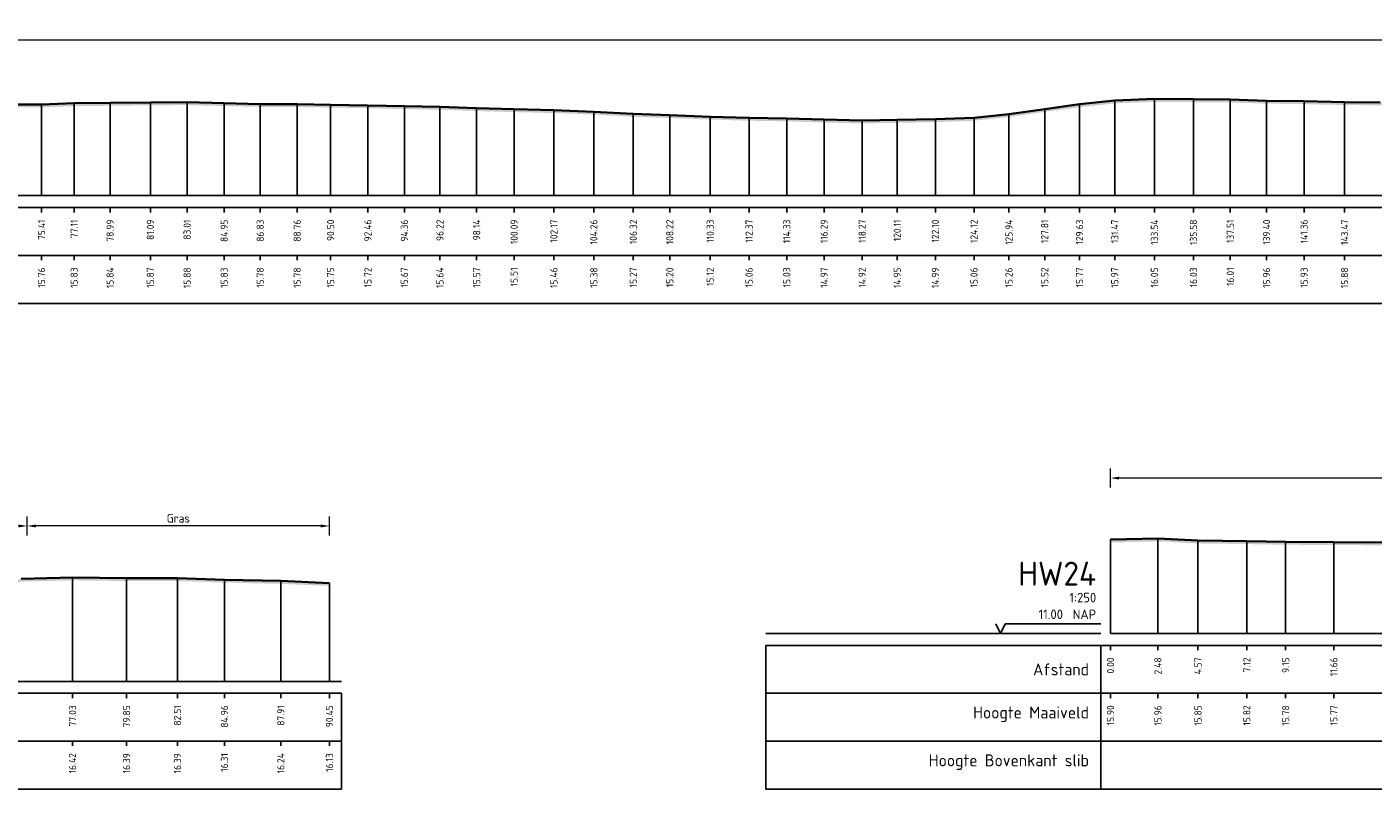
# Model space of a CAD drawing. Header units: metres. Extents: x 197882 to 206172, y 361908 to 364395.
# Tile 10 of 41: x 205859 to 205929, y 363771 to 363811. Entities that reach past the tile are written whole.
import ezdxf
from ezdxf.enums import TextEntityAlignment as Align

# ---------------------------------------------------------------- set-up
doc = ezdxf.new("R2010")
doc.units = ezdxf.units.M
doc.header["$PDMODE"] = 35
doc.header["$PDSIZE"] = 0.075
for name, color, linetype, lineweight in [('X-ME-AL-PROFIEL_HUIDIG MAAIVELD-GD', 252, 'Continuous', 0), ('X-XX-AL-DETAIL1-M', 7, 'Continuous', 18), ('X-XX-AL-DWARSPROFIEL_PROFIELLIJN MAAIVELD-GD', 8, 'Continuous', 35)]:
    doc.layers.add(name, color=color, linetype=linetype, lineweight=lineweight)
doc.layers.add('X-ME-AL-PROFIELRASTER-S', color=7, linetype='Continuous')
doc.styles.add('NLCS-ISO-ANNOTATIEF-T18', font='NLCS-ISO.ttf', dxfattribs={"height": 1.8})
doc.styles.add('NLCS-ISO-ANNOTATIVE-T18', font='NLCS-ISO.ttf', dxfattribs={"height": 1.8})
doc.dimstyles.new('NLCS-ANNOTATIEF-T18-PIJL_L2_H0', dxfattribs={"dimtxt": 2.5, "dimasz": 1.8, "dimexe": 2, "dimexo": 2, "dimgap": 0.7, "dimtad": 1, "dimzin": 0, "dimdsep": 46, "dimtxsty": 'NLCS-ISO-ANNOTATIEF-T18', "dimcen": 0, "dimdle": 2, "dimclrd": 256, "dimclre": 256, "dimclrt": 10, "dimaunit": 2, "dimadec": 0, "dimazin": 0, "dimtfac": 1, "dimtdec": 3, "dimtofl": 0, "dimtmove": 0, "dimatfit": 3, "dimfxl": 2, "dimfxlon": 1, "dimtfillclr": 256, "dimtolj": 1, "dimtzin": 0, "dimlwd": -1, "dimlwe": -1, "dimarcsym": 0})

# ---------------------------------------------------------------- blocks, each defined once
blk = doc.blocks.new('SAL-PROFIELRASTER_BALK_EIND1-D')
at = {"color": 0, "linetype": 'ByBlock', "lineweight": -2}
blk.add_line((1, -12.5), (1, -2.5), dxfattribs=at)
at = {"color": 0, "linetype": 'ByBlock', "lineweight": -2, "flags": 128}
for points in [[(0, 0), (1, 0)], [(0, -2.5), (1, -2.5)], [(0, -12.5), (1, -12.5)]]:
    blk.add_lwpolyline(points, dxfattribs=at)
blk = doc.blocks.new('SAL-PROFIELRASTER_BALK_EIND2-D')
at = {"color": 0, "linetype": 'ByBlock', "lineweight": -2}
for p, q in [((1, -2.5), (1, -12.5)), ((1, -12.5), (0, -12.5))]:
    blk.add_line(p, q, dxfattribs=at)
blk = doc.blocks.new('SAL-PROFIELRASTER_BALK_DATA-D')
at = {"color": 0, "linetype": 'ByBlock', "lineweight": -2}
blk.add_lwpolyline([(0, -3.5), (0, -2.5)], dxfattribs=at)
at = {"color": 0, "linetype": 'ByBlock', "lineweight": -2, "style": 'NLCS-ISO-ANNOTATIVE-T18'}
blk.add_attdef('GETAL', text='', height=1.5, rotation=90, dxfattribs=at).set_placement((0.75, -5), align=Align.RIGHT)
blk = doc.blocks.new('SAL-PROFIELRASTER_AANHAAL-D')
at = {"color": 9, "linetype": 'ByBlock', "lineweight": -2, "flags": 128}
blk.add_lwpolyline([(0, 1), (0, 0)], dxfattribs=at)
blk = doc.blocks.new('SAL-PROFIELRASTER-D')
at = {"color": 0, "linetype": 'ByBlock', "lineweight": -2, "flags": 128}
for points in [[(-2, 0), (-72, 0)], [(-24, 2), (-23, 0), (-22, 2), (-2, 2)], [(-72, -12.5), (-72, -2.5)], [(0, -2.5), (-72, -2.5)], [(-2, -12.5), (-2, -2.5)], [(0, -12.5), (-72, -12.5)]]:
    blk.add_lwpolyline(points, dxfattribs=at)
at = {"color": 0, "linetype": 'ByBlock', "lineweight": -2, "style": 'NLCS-ISO-ANNOTATIVE-T18'}
blk.add_text('NAP', height=2, dxfattribs=at).set_placement((-3, 3), align=Align.RIGHT)
blk.add_text('Afstand', height=2.5, dxfattribs=at).set_placement((-4.5, -7.5), align=Align.MIDDLE_RIGHT)
for tag, height, p in [('PROFIELNR', 5, (-3, 10)), ('SCHAAL', 2, (-3, 6.5)), ('NAP', 2, (-9.94, 3))]:
    blk.add_attdef(tag, text='', height=height, dxfattribs=at).set_placement(p, align=Align.RIGHT)
blk = doc.blocks.new('SAL-PROFIELRASTER_BALK-D')
at = {"color": 0, "linetype": 'ByBlock', "lineweight": -2}
for p, q in [((-72, -12.5), (-72, -2.5)), ((-2, -2.5), (-2, -12.5)), ((0, -12.5), (-72, -12.5))]:
    blk.add_line(p, q, dxfattribs=at)
at = {"color": 0, "linetype": 'ByBlock', "lineweight": -2, "style": 'NLCS-ISO-ANNOTATIVE-T18'}
for tag, height, p in [('TITEL1', 2.5, (-4.5, -6.5)), ('TITEL2', 1.5, (-4.5, -9.5))]:
    blk.add_attdef(tag, text='', height=height, dxfattribs=at).set_placement(p, align=Align.MIDDLE_RIGHT)
blk = doc.blocks.new('*D36')
at = {"layer": 'Defpoints', "color": 0, "transparency": 16777216}
for p in [(205835.099, 363810.112), (205835.099, 363801.997), (206040.29, 363801.997)]:
    blk.add_point(p, dxfattribs=at)
at = {"layer": 'X-XX-AL-DETAIL1-M', "transparency": 16777216}
for p, q in [((205835.099, 363809.612), (205835.099, 363810.612)), ((206040.29, 363809.612), (206040.29, 363810.612)), ((206039.84, 363810.112), (205835.549, 363810.112))]:
    blk.add_line(p, q, dxfattribs=at)
for points in [[(205835.549, 363810.187), (205835.549, 363810.037), (205835.099, 363810.112)], [(206039.84, 363810.187), (206039.84, 363810.037), (206040.29, 363810.112)]]:
    blk.add_solid(points, dxfattribs=at)
at = {"layer": 'X-XX-AL-DETAIL1-M', "color": 10, "transparency": 16777216, "insert": (205937.694, 363810.512), "char_height": 0.45, "attachment_point": 5, "style": 'NLCS-ISO-ANNOTATIEF-T18'}
blk.add_mtext('\\A1;Gras', dxfattribs=at)
blk = doc.blocks.new('*D40')
at = {"layer": 'Defpoints', "color": 0, "transparency": 16777216}
for p in [(205858.519, 363784.747), (205858.519, 363776.632), (205874.304, 363776.632)]:
    blk.add_point(p, dxfattribs=at)
at = {"layer": 'X-XX-AL-DETAIL1-M', "transparency": 16777216}
for p, q in [((205858.519, 363784.247), (205858.519, 363785.247)), ((205874.304, 363784.247), (205874.304, 363785.247)), ((205873.854, 363784.747), (205858.969, 363784.747))]:
    blk.add_line(p, q, dxfattribs=at)
for points in [[(205858.969, 363784.822), (205858.969, 363784.672), (205858.519, 363784.747)], [(205873.854, 363784.822), (205873.854, 363784.672), (205874.304, 363784.747)]]:
    blk.add_solid(points, dxfattribs=at)
at = {"layer": 'X-XX-AL-DETAIL1-M', "color": 10, "transparency": 16777216, "insert": (205866.412, 363785.147), "char_height": 0.45, "attachment_point": 5, "style": 'NLCS-ISO-ANNOTATIEF-T18'}
blk.add_mtext('\\A1;Gras', dxfattribs=at)
blk = doc.blocks.new('*D52')
at = {"layer": 'Defpoints', "color": 0, "transparency": 16777216}
for p in [(205851.448, 363784.747), (205851.448, 363779.975), (205858.519, 363776.632)]:
    blk.add_point(p, dxfattribs=at)
at = {"layer": 'X-XX-AL-DETAIL1-M', "transparency": 16777216}
for p, q in [((205851.448, 363784.247), (205851.448, 363785.247)), ((205858.519, 363784.247), (205858.519, 363785.247)), ((205858.069, 363784.747), (205851.898, 363784.747))]:
    blk.add_line(p, q, dxfattribs=at)
for points in [[(205851.898, 363784.822), (205851.898, 363784.672), (205851.448, 363784.747)], [(205858.069, 363784.822), (205858.069, 363784.672), (205858.519, 363784.747)]]:
    blk.add_solid(points, dxfattribs=at)
at = {"layer": 'X-XX-AL-DETAIL1-M', "color": 10, "transparency": 16777216, "insert": (205854.983, 363785.215), "char_height": 0.45, "attachment_point": 5, "style": 'NLCS-ISO-ANNOTATIEF-T18'}
blk.add_mtext('\\A1;Ruigte', dxfattribs=at)
blk = doc.blocks.new('*D63')
at = {"layer": 'Defpoints', "color": 0, "transparency": 16777216}
for p in [(205915.108, 363787.247), (205915.108, 363779.132), (205964.858, 363779.132)]:
    blk.add_point(p, dxfattribs=at)
at = {"layer": 'X-XX-AL-DETAIL1-M', "transparency": 16777216}
for p, q in [((205915.108, 363786.747), (205915.108, 363787.747)), ((205964.858, 363786.747), (205964.858, 363787.747)), ((205964.408, 363787.247), (205915.558, 363787.247))]:
    blk.add_line(p, q, dxfattribs=at)
for points in [[(205915.558, 363787.322), (205915.558, 363787.172), (205915.108, 363787.247)], [(205964.408, 363787.322), (205964.408, 363787.172), (205964.858, 363787.247)]]:
    blk.add_solid(points, dxfattribs=at)
at = {"layer": 'X-XX-AL-DETAIL1-M', "color": 10, "transparency": 16777216, "insert": (205939.983, 363787.647), "char_height": 0.45, "attachment_point": 5, "style": 'NLCS-ISO-ANNOTATIEF-T18'}
blk.add_mtext('\\A1;Gras', dxfattribs=at)

msp = doc.modelspace()

# ---------------------------------------------------------------- hatches: boundary and pattern name
at = {"layer": 'X-ME-AL-PROFIEL_HUIDIG MAAIVELD-GD'}
h = msp.add_hatch(dxfattribs=at)
h.set_pattern_fill('AGR-MAAIVELD', color=256, scale=0.05, pattern_type=2)
h.set_pattern_definition([(45, (-18.044, 300.36698), (-0.25000007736, 0.25000007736), []), (45, (-18.0797, 300.4027), (0, 0.50000015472), [0.3535535, -0.3535535]), (45, (-18.11543, 300.4384), (0, 0.50000015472), [0.3535535, -0.3535535]), (45, (-18.15164, 300.47462), (0, 0.50000015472), [0.3535535, -0.3535535]), (45, (-18.18686, 300.50984), (0, 0.50000015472), [0.3535535, -0.3535535]), (45, (-18.22257, 300.54555), (0, 0.50000015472), [0.3535535, -0.3535535]), (45, (-18.2583, 300.58127), (0, 0.50000015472), [0.3535535, -0.3535535]), (315, (-18.044, 300.36698), (0.25000007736, 0.25000007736), []), (315, (-18.0083, 300.4027), (0.50000015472, -1e-16), [0.3535535, -0.3535535]), (315, (-17.97257, 300.4384), (0.50000015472, -1e-16), [0.3535535, -0.3535535]), (315, (-17.93636, 300.47462), (0.50000015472, -1e-16), [0.3535535, -0.3535535]), (315, (-17.90114, 300.50984), (0.50000015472, -1e-16), [0.3535535, -0.3535535]), (315, (-17.86543, 300.54555), (0.50000015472, -1e-16), [0.3535535, -0.3535535]), (315, (-17.8297, 300.58127), (0.50000015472, -1e-16), [0.3535535, -0.3535535])])
h.paths.add_polyline_path([(206040.922, 363806.91), (206040.922, 363806.76), (206040.29, 363806.78), (206039.434, 363806.717), (206036.984, 363806.652), (206034.483, 363806.694), (206031.974, 363806.701), (206029.75, 363806.714), (206027.797, 363806.702), (206025.385, 363806.717), (206022.882, 363806.696), (206020.63, 363806.695), (206018.4, 363806.628), (206016.144, 363806.556), (206013.871, 363806.421), (206011.878, 363806.337), (206009.697, 363806.305), (206007.742, 363806.325), (206005.542, 363806.366), (206003.474, 363806.303), (206001.389, 363806.247), (205999.113, 363806.145), (205996.659, 363806.074), (205994.307, 363805.951), (205992.266, 363805.915), (205990.176, 363805.887), (205987.939, 363805.87), (205985.877, 363805.9), (205983.763, 363805.839), (205981.763, 363805.866), (205979.701, 363805.781), (205977.448, 363805.801), (205975.444, 363805.809), (205973.472, 363805.79), (205971.544, 363805.803), (205969.716, 363805.83), (205967.667, 363805.929), (205965.623, 363805.995), (205963.521, 363805.994), (205961.651, 363805.976), (205959.553, 363805.945), (205957.82, 363805.947), (205955.567, 363805.956), (205953.473, 363806.06), (205951.484, 363806.183), (205949.464, 363806.309), (205947.487, 363806.423), (205945.407, 363806.553), (205943.244, 363806.616), (205941.407, 363806.657), (205939.416, 363806.637), (205937.238, 363806.66), (205935.246, 363806.636), (205933.269, 363806.651), (205931.183, 363806.665), (205929.19, 363806.711), (205927.334, 363806.73), (205925.221, 363806.772), (205923.26, 363806.802), (205921.366, 363806.86), (205919.439, 363806.879), (205917.4, 363806.894), (205915.328, 363806.815), (205913.49, 363806.617), (205911.67, 363806.37), (205909.802, 363806.104), (205907.976, 363805.91), (205905.957, 363805.833), (205903.966, 363805.799), (205902.133, 363805.769), (205900.146, 363805.817), (205898.192, 363805.877), (205896.225, 363805.909), (205894.194, 363805.969), (205892.083, 363806.051), (205890.178, 363806.116), (205888.118, 363806.231), (205886.031, 363806.309), (205883.951, 363806.361), (205881.995, 363806.417), (205880.078, 363806.485), (205878.219, 363806.517), (205876.314, 363806.562), (205874.364, 363806.595), (205872.62, 363806.624), (205870.69, 363806.631), (205868.807, 363806.675), (205866.868, 363806.725), (205864.949, 363806.716), (205862.846, 363806.69), (205860.967, 363806.672), (205859.266, 363806.608), (205857.656, 363806.611), (205855.75, 363806.597), (205853.59, 363806.627), (205851.501, 363806.676), (205849.476, 363806.751), (205847.51, 363806.833), (205845.796, 363806.892), (205843.989, 363806.93), (205842.011, 363806.96), (205839.936, 363807.059), (205838.093, 363807.153), (205836.25, 363807.214), (205834.544, 363807.223), (205833.554, 363807.098), (205832.055, 363806.687), (205830.961, 363806.301), (205829.954, 363805.777), (205829.04, 363805.371), (205827.353, 363805.262), (205825.489, 363805.124), (205824.557, 363804.9), (205822.769, 363804.581), (205821.6, 363804.681), (205820.075, 363804.612), (205818.656, 363804.579), (205817.321, 363804.574), (205816.051, 363805.057), (205814.377, 363805.211), (205812.952, 363805.239), (205811.783, 363805.269), (205810.347, 363805.64), (205809.236, 363806.141), (205808.261, 363806.71), (205806.796, 363807.094), (205804.768, 363807.093), (205802.865, 363807.064), (205800.317, 363807.042), (205797.51, 363807.033), (205794.666, 363807.026), (205791.843, 363807.038), (205789.176, 363807.055), (205786.385, 363807.023), (205783.859, 363807.033), (205783.859, 363807.183), (205786.385, 363807.173), (205789.176, 363807.205), (205791.843, 363807.188), (205794.666, 363807.176), (205797.51, 363807.183), (205800.317, 363807.192), (205802.865, 363807.214), (205804.768, 363807.243), (205806.796, 363807.244), (205808.261, 363806.86), (205809.236, 363806.291), (205810.347, 363805.79), (205811.783, 363805.419), (205812.952, 363805.389), (205814.377, 363805.361), (205816.051, 363805.207), (205817.321, 363804.724), (205818.656, 363804.729), (205820.075, 363804.762), (205821.6, 363804.831), (205822.769, 363804.731), (205824.557, 363805.05), (205825.489, 363805.274), (205827.353, 363805.412), (205829.04, 363805.521), (205829.954, 363805.927), (205830.961, 363806.451), (205832.055, 363806.837), (205833.554, 363807.248), (205834.544, 363807.373), (205836.25, 363807.364), (205838.093, 363807.303), (205839.936, 363807.209), (205842.011, 363807.11), (205843.989, 363807.08), (205845.796, 363807.042), (205847.51, 363806.983), (205849.476, 363806.901), (205851.501, 363806.826), (205853.59, 363806.777), (205855.75, 363806.747), (205857.656, 363806.761), (205859.266, 363806.758), (205860.967, 363806.822), (205862.846, 363806.84), (205864.949, 363806.866), (205866.868, 363806.875), (205868.807, 363806.825), (205870.69, 363806.781), (205872.62, 363806.774), (205874.364, 363806.745), (205876.314, 363806.712), (205878.219, 363806.667), (205880.078, 363806.635), (205881.995, 363806.567), (205883.951, 363806.511), (205886.031, 363806.459), (205888.118, 363806.381), (205890.178, 363806.266), (205892.083, 363806.201), (205894.194, 363806.119), (205896.225, 363806.059), (205898.192, 363806.027), (205900.146, 363805.967), (205902.133, 363805.919), (205903.966, 363805.949), (205905.957, 363805.983), (205907.976, 363806.06), (205909.802, 363806.254), (205911.67, 363806.52), (205913.49, 363806.767), (205915.328, 363806.965), (205917.4, 363807.044), (205919.439, 363807.029), (205921.366, 363807.01), (205923.26, 363806.952), (205925.221, 363806.922), (205927.334, 363806.88), (205929.19, 363806.861), (205931.183, 363806.815), (205933.269, 363806.801), (205935.246, 363806.786), (205937.238, 363806.81), (205939.416, 363806.787), (205941.407, 363806.807), (205943.244, 363806.766), (205945.407, 363806.703), (205947.487, 363806.573), (205949.464, 363806.459), (205951.484, 363806.333), (205953.473, 363806.21), (205955.567, 363806.106), (205957.82, 363806.097), (205959.553, 363806.095), (205961.651, 363806.126), (205963.521, 363806.144), (205965.623, 363806.145), (205967.667, 363806.079), (205969.716, 363805.98), (205971.544, 363805.953), (205973.472, 363805.94), (205975.444, 363805.959), (205977.448, 363805.951), (205979.701, 363805.931), (205981.763, 363806.016), (205983.763, 363805.989), (205985.877, 363806.05), (205987.939, 363806.02), (205990.176, 363806.037), (205992.266, 363806.065), (205994.307, 363806.101), (205996.659, 363806.224), (205999.113, 363806.295), (206001.389, 363806.397), (206003.474, 363806.453), (206005.542, 363806.516), (206007.742, 363806.475), (206009.697, 363806.455), (206011.878, 363806.487), (206013.871, 363806.571), (206016.144, 363806.706), (206018.4, 363806.778), (206020.63, 363806.845), (206022.882, 363806.846), (206025.385, 363806.867), (206027.797, 363806.852), (206029.75, 363806.864), (206031.974, 363806.851), (206034.483, 363806.844), (206036.984, 363806.802), (206039.434, 363806.867), (206040.29, 363806.93)])
h = msp.add_hatch(dxfattribs=at)
h.set_pattern_fill('AGR-MAAIVELD', color=256, scale=0.05, pattern_type=2)
h.set_pattern_definition([(45, (109.24968, 360.8328), (-0.25000007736, 0.25000007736), []), (45, (109.21396, 360.86853), (0, 0.50000015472), [0.3535535, -0.3535535]), (45, (109.17825, 360.90424), (0, 0.50000015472), [0.3535535, -0.3535535]), (45, (109.14203, 360.94046), (0, 0.50000015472), [0.3535535, -0.3535535]), (45, (109.10682, 360.97567), (0, 0.50000015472), [0.3535535, -0.3535535]), (45, (109.0711, 361.0114), (0, 0.50000015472), [0.3535535, -0.3535535]), (45, (109.0354, 361.0471), (0, 0.50000015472), [0.3535535, -0.3535535]), (315, (109.24968, 360.8328), (0.25000007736, 0.25000007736), []), (315, (109.2854, 360.86853), (0.50000015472, -1e-16), [0.3535535, -0.3535535]), (315, (109.3211, 360.90424), (0.50000015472, -1e-16), [0.3535535, -0.3535535]), (315, (109.35732, 360.94046), (0.50000015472, -1e-16), [0.3535535, -0.3535535]), (315, (109.39253, 360.97567), (0.50000015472, -1e-16), [0.3535535, -0.3535535]), (315, (109.42825, 361.0114), (0.50000015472, -1e-16), [0.3535535, -0.3535535]), (315, (109.46396, 361.0471), (0.50000015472, -1e-16), [0.3535535, -0.3535535])])
h.paths.add_polyline_path([(205987.572, 363782.092), (205987.572, 363781.942), (205985.622, 363781.949), (205983.709, 363781.936), (205981.262, 363781.999), (205978.647, 363781.976), (205976.636, 363782.022), (205973.942, 363782.007), (205973.578, 363781.911), (205972.655, 363781.836), (205971.601, 363781.808), (205970.68, 363781.799), (205969.525, 363781.874), (205968.747, 363781.944), (205967.845, 363782.38), (205967.359, 363782.707), (205966.163, 363783.202), (205964.791, 363783.729), (205963.014, 363783.911), (205960.534, 363783.715), (205957.94, 363783.71), (205955.693, 363783.717), (205952.723, 363783.741), (205949.945, 363783.771), (205947.313, 363783.793), (205944.612, 363783.795), (205941.81, 363783.812), (205939.529, 363783.785), (205936.789, 363783.791), (205934.037, 363783.734), (205930.275, 363783.732), (205926.773, 363783.753), (205924.256, 363783.765), (205922.226, 363783.802), (205919.677, 363783.833), (205917.584, 363783.941), (205915.108, 363783.884), (205915.108, 363784.034), (205917.584, 363784.091), (205919.677, 363783.983), (205922.226, 363783.952), (205924.256, 363783.915), (205926.773, 363783.903), (205930.275, 363783.882), (205934.037, 363783.884), (205936.789, 363783.941), (205939.529, 363783.935), (205941.81, 363783.962), (205944.612, 363783.945), (205947.313, 363783.943), (205949.945, 363783.921), (205952.723, 363783.891), (205955.693, 363783.867), (205957.94, 363783.86), (205960.534, 363783.865), (205963.014, 363784.061), (205964.791, 363783.879), (205966.163, 363783.352), (205967.359, 363782.857), (205967.845, 363782.53), (205968.747, 363782.094), (205969.525, 363782.024), (205970.68, 363781.949), (205971.601, 363781.958), (205972.655, 363781.986), (205973.578, 363782.061), (205973.942, 363782.157), (205976.636, 363782.172), (205978.647, 363782.126), (205981.262, 363782.149), (205983.709, 363782.086), (205985.622, 363782.099)])
h = msp.add_hatch(dxfattribs=at)
h.set_pattern_fill('AGR-MAAIVELD', color=256, scale=0.05, pattern_type=2)
h.set_pattern_definition([(45, (-18.044, 312.50274), (-0.25000007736, 0.25000007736), []), (45, (-18.0797, 312.53845), (0, 0.50000015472), [0.3535535, -0.3535535]), (45, (-18.11543, 312.57417), (0, 0.50000015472), [0.3535535, -0.3535535]), (45, (-18.15164, 312.6104), (0, 0.50000015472), [0.3535535, -0.3535535]), (45, (-18.18686, 312.6456), (0, 0.50000015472), [0.3535535, -0.3535535]), (45, (-18.22257, 312.6813), (0, 0.50000015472), [0.3535535, -0.3535535]), (45, (-18.2583, 312.71703), (0, 0.50000015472), [0.3535535, -0.3535535]), (315, (-18.044, 312.50274), (0.25000007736, 0.25000007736), []), (315, (-18.0083, 312.53845), (0.50000015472, -1e-16), [0.3535535, -0.3535535]), (315, (-17.97257, 312.57417), (0.50000015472, -1e-16), [0.3535535, -0.3535535]), (315, (-17.93636, 312.6104), (0.50000015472, -1e-16), [0.3535535, -0.3535535]), (315, (-17.90114, 312.6456), (0.50000015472, -1e-16), [0.3535535, -0.3535535]), (315, (-17.86543, 312.6813), (0.50000015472, -1e-16), [0.3535535, -0.3535535]), (315, (-17.8297, 312.71703), (0.50000015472, -1e-16), [0.3535535, -0.3535535])])
h.paths.add_polyline_path([(205874.304, 363781.765), (205871.765, 363781.873), (205868.818, 363781.941), (205866.364, 363782.022), (205863.706, 363782.022), (205860.884, 363782.053), (205858.194, 363781.991), (205856.952, 363781.6), (205855.979, 363781.189), (205854.628, 363780.7), (205853.14, 363780.273), (205851.448, 363779.975), (205850.961, 363779.78), (205850.391, 363779.534), (205849.525, 363779.589), (205848.887, 363779.79), (205848.759, 363779.822), (205847.738, 363779.886), (205846.284, 363779.918), (205844.84, 363779.975), (205842.989, 363779.883), (205841.205, 363779.854), (205839.684, 363779.843), (205839.211, 363779.685), (205838.979, 363779.586), (205838.165, 363779.575), (205837.829, 363779.698), (205837.162, 363780.017), (205835.255, 363780.179), (205833.585, 363780.249), (205831.989, 363780.604), (205830.678, 363780.901), (205829.437, 363781.585), (205827.889, 363782.035), (205825.681, 363782.104), (205823.831, 363782.002), (205820.876, 363781.935), (205817.705, 363781.955), (205814.849, 363781.961), (205811.933, 363781.957), (205809.152, 363781.976), (205806.219, 363781.934), (205803.409, 363781.913), (205800.743, 363781.915), (205798.038, 363781.911), (205795.282, 363781.887), (205792.545, 363781.921), (205789.409, 363781.91), (205786.426, 363781.941), (205783.859, 363781.942), (205783.859, 363781.792), (205786.426, 363781.791), (205789.409, 363781.76), (205792.545, 363781.771), (205795.282, 363781.737), (205798.038, 363781.761), (205800.743, 363781.765), (205803.409, 363781.763), (205806.219, 363781.784), (205809.152, 363781.826), (205811.933, 363781.807), (205814.849, 363781.811), (205817.705, 363781.805), (205820.876, 363781.785), (205823.831, 363781.852), (205825.681, 363781.954), (205827.889, 363781.885), (205829.437, 363781.435), (205830.678, 363780.751), (205831.989, 363780.454), (205833.585, 363780.099), (205835.255, 363780.029), (205837.162, 363779.867), (205837.829, 363779.548), (205838.165, 363779.425), (205838.979, 363779.436), (205839.211, 363779.535), (205839.684, 363779.693), (205841.205, 363779.704), (205842.989, 363779.733), (205844.84, 363779.825), (205846.284, 363779.768), (205847.738, 363779.736), (205848.759, 363779.672), (205848.887, 363779.64), (205849.525, 363779.439), (205850.391, 363779.384), (205850.961, 363779.63), (205851.448, 363779.825), (205853.14, 363780.123), (205854.628, 363780.55), (205855.979, 363781.039), (205856.952, 363781.45), (205858.194, 363781.841), (205860.884, 363781.903), (205863.706, 363781.872), (205866.364, 363781.872), (205868.818, 363781.791), (205871.765, 363781.723), (205874.304, 363781.615)])

# ---------------------------------------------------------------- linework, layer by layer
at = {"layer": 'X-XX-AL-DWARSPROFIEL_PROFIELLIJN MAAIVELD-GD'}
for points in [[(205857.656, 363806.761), (205859.266, 363806.758), (205860.967, 363806.822), (205862.846, 363806.84), (205864.949, 363806.866), (205866.868, 363806.875), (205868.807, 363806.825), (205870.69, 363806.781), (205872.62, 363806.774), (205874.364, 363806.745), (205876.314, 363806.712), (205878.219, 363806.667), (205880.078, 363806.635), (205881.995, 363806.567), (205883.951, 363806.511), (205886.031, 363806.459), (205888.118, 363806.381), (205890.178, 363806.266), (205892.083, 363806.201), (205894.194, 363806.119), (205896.225, 363806.059), (205898.192, 363806.027), (205900.146, 363805.967), (205902.133, 363805.919), (205903.966, 363805.949), (205905.957, 363805.983), (205907.976, 363806.06), (205909.802, 363806.254), (205911.67, 363806.52), (205913.49, 363806.767), (205915.328, 363806.965), (205917.4, 363807.044), (205919.439, 363807.029), (205921.366, 363807.01), (205923.26, 363806.952), (205925.221, 363806.922), (205927.334, 363806.88), (205929.19, 363806.861)], [(205915.108, 363784.034), (205917.584, 363784.091), (205919.677, 363783.983), (205922.226, 363783.952), (205924.256, 363783.915), (205926.773, 363783.903), (205930.275, 363783.882)], [(205858.194, 363781.991), (205860.884, 363782.053), (205863.706, 363782.022), (205866.364, 363782.022), (205868.818, 363781.941), (205871.765, 363781.873), (205874.304, 363781.765)]]:
    msp.add_lwpolyline(points, dxfattribs=at)

# ---------------------------------------------------------------- block references
at = {"layer": 'X-ME-AL-PROFIELRASTER-S'}
for p, yscale in [((205859.266, 363801.997), 4.760999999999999), ((205860.967, 363801.997), 4.824999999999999), ((205862.846, 363801.997), 4.843), ((205864.949, 363801.997), 4.869), ((205866.868, 363801.997), 4.878), ((205868.807, 363801.997), 4.827999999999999), ((205870.69, 363801.997), 4.784000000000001), ((205872.62, 363801.997), 4.776999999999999), ((205874.364, 363801.997), 4.747999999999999), ((205876.314, 363801.997), 4.715), ((205878.219, 363801.997), 4.67), ((205880.078, 363801.997), 4.638), ((205913.49, 363801.997), 4.77), ((205915.328, 363801.997), 4.968), ((205917.4, 363801.997), 5.047000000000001), ((205919.439, 363801.997), 5.032), ((205921.366, 363801.997), 5.013000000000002), ((205923.26, 363801.997), 4.955), ((205925.221, 363801.997), 4.925000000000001), ((205927.334, 363801.997), 4.882999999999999), ((205881.995, 363801.997), 4.57), ((205883.951, 363801.997), 4.513999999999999), ((205886.031, 363801.997), 4.462), ((205888.118, 363801.997), 4.384), ((205890.178, 363801.997), 4.269), ((205892.083, 363801.997), 4.204000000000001), ((205894.194, 363801.997), 4.122), ((205896.225, 363801.997), 4.061999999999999), ((205898.192, 363801.997), 4.029999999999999), ((205900.146, 363801.997), 3.970000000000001), ((205902.133, 363801.997), 3.922000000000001), ((205903.966, 363801.997), 3.952), ((205905.957, 363801.997), 3.986000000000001), ((205907.976, 363801.997), 4.063000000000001), ((205909.802, 363801.997), 4.257), ((205911.67, 363801.997), 4.523), ((205915.108, 363779.132), 4.901999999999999), ((205917.584, 363779.132), 4.959), ((205919.677, 363779.132), 4.851000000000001), ((205922.226, 363779.132), 4.82), ((205924.256, 363779.132), 4.782999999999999), ((205926.773, 363779.132), 4.771000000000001), ((205860.884, 363776.632), 5.420999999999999), ((205863.706, 363776.632), 5.390000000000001), ((205866.364, 363776.632), 5.390000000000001), ((205868.818, 363776.632), 5.309000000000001), ((205871.765, 363776.632), 5.241), ((205874.304, 363776.632), 5.132999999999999)]:
    msp.add_blockref('SAL-PROFIELRASTER_AANHAAL-D', p, dxfattribs=dict(at, yscale=yscale))
at = {"layer": 'X-ME-AL-PROFIELRASTER-S', "yscale": 0.25}
for name, p, xscale, zscale in [('SAL-PROFIELRASTER_BALK_EIND1-D', (205783.859, 363801.997), 257.6883281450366, 257.6883281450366), ('SAL-PROFIELRASTER_BALK_EIND2-D', (205783.859, 363799.497), 257.6883281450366, 257.6883281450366), ('SAL-PROFIELRASTER_BALK_EIND1-D', (205915.108, 363779.132), 73.5, 73.08877930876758), ('SAL-PROFIELRASTER_BALK_EIND1-D', (205783.859, 363776.632), 91.07036610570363, 91.07036610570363), ('SAL-PROFIELRASTER_BALK_EIND2-D', (205915.108, 363776.632), 73.5, 73.08877930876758), ('SAL-PROFIELRASTER_BALK_EIND2-D', (205783.859, 363774.132), 91.07036610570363, 91.07036610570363), ('SAL-PROFIELRASTER_BALK_EIND2-D', (205915.108, 363774.132), 73.5, 73.08877930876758)]:
    msp.add_blockref(name, p, dxfattribs=dict(at, xscale=xscale, zscale=zscale))
at = {"layer": 'X-ME-AL-PROFIELRASTER-S', "xscale": 0.25, "yscale": 0.25, "zscale": 0.25}
for name, p, values in [('SAL-PROFIELRASTER_BALK_DATA-D', (205859.266, 363801.997), {'GETAL': '75.41'}), ('SAL-PROFIELRASTER_BALK_DATA-D', (205860.967, 363801.997), {'GETAL': '77.11'}), ('SAL-PROFIELRASTER_BALK_DATA-D', (205862.846, 363801.997), {'GETAL': '78.99'}), ('SAL-PROFIELRASTER_BALK_DATA-D', (205864.949, 363801.997), {'GETAL': '81.09'}), ('SAL-PROFIELRASTER_BALK_DATA-D', (205866.868, 363801.997), {'GETAL': '83.01'}), ('SAL-PROFIELRASTER_BALK_DATA-D', (205868.807, 363801.997), {'GETAL': '84.95'}), ('SAL-PROFIELRASTER_BALK_DATA-D', (205870.69, 363801.997), {'GETAL': '86.83'}), ('SAL-PROFIELRASTER_BALK_DATA-D', (205872.62, 363801.997), {'GETAL': '88.76'}), ('SAL-PROFIELRASTER_BALK_DATA-D', (205874.364, 363801.997), {'GETAL': '90.50'}), ('SAL-PROFIELRASTER_BALK_DATA-D', (205876.314, 363801.997), {'GETAL': '92.46'}), ('SAL-PROFIELRASTER_BALK_DATA-D', (205878.219, 363801.997), {'GETAL': '94.36'}), ('SAL-PROFIELRASTER_BALK_DATA-D', (205880.078, 363801.997), {'GETAL': '96.22'}), ('SAL-PROFIELRASTER_BALK_DATA-D', (205881.995, 363801.997), {'GETAL': '98.14'}), ('SAL-PROFIELRASTER_BALK_DATA-D', (205883.951, 363801.997), {'GETAL': '100.09'}), ('SAL-PROFIELRASTER_BALK_DATA-D', (205886.031, 363801.997), {'GETAL': '102.17'}), ('SAL-PROFIELRASTER_BALK_DATA-D', (205888.118, 363801.997), {'GETAL': '104.26'}), ('SAL-PROFIELRASTER_BALK_DATA-D', (205890.178, 363801.997), {'GETAL': '106.32'}), ('SAL-PROFIELRASTER_BALK_DATA-D', (205892.083, 363801.997), {'GETAL': '108.22'}), ('SAL-PROFIELRASTER_BALK_DATA-D', (205894.194, 363801.997), {'GETAL': '110.33'}), ('SAL-PROFIELRASTER_BALK_DATA-D', (205896.225, 363801.997), {'GETAL': '112.37'}), ('SAL-PROFIELRASTER_BALK_DATA-D', (205898.192, 363801.997), {'GETAL': '114.33'}), ('SAL-PROFIELRASTER_BALK_DATA-D', (205900.146, 363801.997), {'GETAL': '116.29'}), ('SAL-PROFIELRASTER_BALK_DATA-D', (205902.133, 363801.997), {'GETAL': '118.27'}), ('SAL-PROFIELRASTER_BALK_DATA-D', (205903.966, 363801.997), {'GETAL': '120.11'}), ('SAL-PROFIELRASTER_BALK_DATA-D', (205905.957, 363801.997), {'GETAL': '122.10'}), ('SAL-PROFIELRASTER_BALK_DATA-D', (205907.976, 363801.997), {'GETAL': '124.12'}), ('SAL-PROFIELRASTER_BALK_DATA-D', (205909.802, 363801.997), {'GETAL': '125.94'}), ('SAL-PROFIELRASTER_BALK_DATA-D', (205911.67, 363801.997), {'GETAL': '127.81'}), ('SAL-PROFIELRASTER_BALK_DATA-D', (205913.49, 363801.997), {'GETAL': '129.63'}), ('SAL-PROFIELRASTER_BALK_DATA-D', (205915.328, 363801.997), {'GETAL': '131.47'}), ('SAL-PROFIELRASTER_BALK_DATA-D', (205917.4, 363801.997), {'GETAL': '133.54'}), ('SAL-PROFIELRASTER_BALK_DATA-D', (205919.439, 363801.997), {'GETAL': '135.58'}), ('SAL-PROFIELRASTER_BALK_DATA-D', (205921.366, 363801.997), {'GETAL': '137.51'}), ('SAL-PROFIELRASTER_BALK_DATA-D', (205923.26, 363801.997), {'GETAL': '139.40'}), ('SAL-PROFIELRASTER_BALK_DATA-D', (205925.221, 363801.997), {'GETAL': '141.36'}), ('SAL-PROFIELRASTER_BALK_DATA-D', (205927.334, 363801.997), {'GETAL': '143.47'}), ('SAL-PROFIELRASTER_BALK_DATA-D', (205859.266, 363799.497), {'GETAL': '15.76'}), ('SAL-PROFIELRASTER_BALK_DATA-D', (205860.967, 363799.497), {'GETAL': '15.83'}), ('SAL-PROFIELRASTER_BALK_DATA-D', (205862.846, 363799.497), {'GETAL': '15.84'}), ('SAL-PROFIELRASTER_BALK_DATA-D', (205864.949, 363799.497), {'GETAL': '15.87'}), ('SAL-PROFIELRASTER_BALK_DATA-D', (205866.868, 363799.497), {'GETAL': '15.88'}), ('SAL-PROFIELRASTER_BALK_DATA-D', (205868.807, 363799.497), {'GETAL': '15.83'}), ('SAL-PROFIELRASTER_BALK_DATA-D', (205870.69, 363799.497), {'GETAL': '15.78'}), ('SAL-PROFIELRASTER_BALK_DATA-D', (205872.62, 363799.497), {'GETAL': '15.78'}), ('SAL-PROFIELRASTER_BALK_DATA-D', (205874.364, 363799.497), {'GETAL': '15.75'}), ('SAL-PROFIELRASTER_BALK_DATA-D', (205876.314, 363799.497), {'GETAL': '15.72'}), ('SAL-PROFIELRASTER_BALK_DATA-D', (205878.219, 363799.497), {'GETAL': '15.67'}), ('SAL-PROFIELRASTER_BALK_DATA-D', (205880.078, 363799.497), {'GETAL': '15.64'}), ('SAL-PROFIELRASTER_BALK_DATA-D', (205881.995, 363799.497), {'GETAL': '15.57'}), ('SAL-PROFIELRASTER_BALK_DATA-D', (205883.951, 363799.497), {'GETAL': '15.51'}), ('SAL-PROFIELRASTER_BALK_DATA-D', (205886.031, 363799.497), {'GETAL': '15.46'}), ('SAL-PROFIELRASTER_BALK_DATA-D', (205888.118, 363799.497), {'GETAL': '15.38'}), ('SAL-PROFIELRASTER_BALK_DATA-D', (205890.178, 363799.497), {'GETAL': '15.27'}), ('SAL-PROFIELRASTER_BALK_DATA-D', (205892.083, 363799.497), {'GETAL': '15.20'}), ('SAL-PROFIELRASTER_BALK_DATA-D', (205894.194, 363799.497), {'GETAL': '15.12'}), ('SAL-PROFIELRASTER_BALK_DATA-D', (205896.225, 363799.497), {'GETAL': '15.06'}), ('SAL-PROFIELRASTER_BALK_DATA-D', (205898.192, 363799.497), {'GETAL': '15.03'}), ('SAL-PROFIELRASTER_BALK_DATA-D', (205900.146, 363799.497), {'GETAL': '14.97'}), ('SAL-PROFIELRASTER_BALK_DATA-D', (205902.133, 363799.497), {'GETAL': '14.92'}), ('SAL-PROFIELRASTER_BALK_DATA-D', (205903.966, 363799.497), {'GETAL': '14.95'}), ('SAL-PROFIELRASTER_BALK_DATA-D', (205905.957, 363799.497), {'GETAL': '14.99'}), ('SAL-PROFIELRASTER_BALK_DATA-D', (205907.976, 363799.497), {'GETAL': '15.06'}), ('SAL-PROFIELRASTER_BALK_DATA-D', (205909.802, 363799.497), {'GETAL': '15.26'}), ('SAL-PROFIELRASTER_BALK_DATA-D', (205911.67, 363799.497), {'GETAL': '15.52'}), ('SAL-PROFIELRASTER_BALK_DATA-D', (205913.49, 363799.497), {'GETAL': '15.77'}), ('SAL-PROFIELRASTER_BALK_DATA-D', (205915.328, 363799.497), {'GETAL': '15.97'}), ('SAL-PROFIELRASTER_BALK_DATA-D', (205917.4, 363799.497), {'GETAL': '16.05'}), ('SAL-PROFIELRASTER_BALK_DATA-D', (205919.439, 363799.497), {'GETAL': '16.03'}), ('SAL-PROFIELRASTER_BALK_DATA-D', (205921.366, 363799.497), {'GETAL': '16.01'}), ('SAL-PROFIELRASTER_BALK_DATA-D', (205923.26, 363799.497), {'GETAL': '15.96'}), ('SAL-PROFIELRASTER_BALK_DATA-D', (205925.221, 363799.497), {'GETAL': '15.93'}), ('SAL-PROFIELRASTER_BALK_DATA-D', (205927.334, 363799.497), {'GETAL': '15.88'}), ('SAL-PROFIELRASTER-D', (205915.108, 363779.132), {'PROFIELNR': 'HW24', 'SCHAAL': '1:250', 'NAP': '11.00'}), ('SAL-PROFIELRASTER_BALK_DATA-D', (205915.108, 363779.132), {'GETAL': '0.00'}), ('SAL-PROFIELRASTER_BALK_DATA-D', (205917.584, 363779.132), {'GETAL': '2.48'}), ('SAL-PROFIELRASTER_BALK_DATA-D', (205919.677, 363779.132), {'GETAL': '4.57'}), ('SAL-PROFIELRASTER_BALK_DATA-D', (205922.226, 363779.132), {'GETAL': '7.12'}), ('SAL-PROFIELRASTER_BALK_DATA-D', (205924.256, 363779.132), {'GETAL': '9.15'}), ('SAL-PROFIELRASTER_BALK_DATA-D', (205926.773, 363779.132), {'GETAL': '11.66'}), ('SAL-PROFIELRASTER_BALK_DATA-D', (205860.884, 363776.632), {'GETAL': '77.03'}), ('SAL-PROFIELRASTER_BALK_DATA-D', (205863.706, 363776.632), {'GETAL': '79.85'}), ('SAL-PROFIELRASTER_BALK_DATA-D', (205866.364, 363776.632), {'GETAL': '82.51'}), ('SAL-PROFIELRASTER_BALK_DATA-D', (205868.818, 363776.632), {'GETAL': '84.96'}), ('SAL-PROFIELRASTER_BALK_DATA-D', (205871.765, 363776.632), {'GETAL': '87.91'}), ('SAL-PROFIELRASTER_BALK_DATA-D', (205874.304, 363776.632), {'GETAL': '90.45'}), ('SAL-PROFIELRASTER_BALK-D', (205915.108, 363776.632), {'TITEL1': 'Hoogte Maaiveld'}), ('SAL-PROFIELRASTER_BALK_DATA-D', (205915.108, 363776.632), {'GETAL': '15.90'}), ('SAL-PROFIELRASTER_BALK_DATA-D', (205917.584, 363776.632), {'GETAL': '15.96'}), ('SAL-PROFIELRASTER_BALK_DATA-D', (205919.677, 363776.632), {'GETAL': '15.85'}), ('SAL-PROFIELRASTER_BALK_DATA-D', (205922.226, 363776.632), {'GETAL': '15.82'}), ('SAL-PROFIELRASTER_BALK_DATA-D', (205924.256, 363776.632), {'GETAL': '15.78'}), ('SAL-PROFIELRASTER_BALK_DATA-D', (205926.773, 363776.632), {'GETAL': '15.77'}), ('SAL-PROFIELRASTER_BALK_DATA-D', (205860.884, 363774.132), {'GETAL': '16.42'}), ('SAL-PROFIELRASTER_BALK_DATA-D', (205863.706, 363774.132), {'GETAL': '16.39'}), ('SAL-PROFIELRASTER_BALK_DATA-D', (205866.364, 363774.132), {'GETAL': '16.39'}), ('SAL-PROFIELRASTER_BALK_DATA-D', (205868.818, 363774.132), {'GETAL': '16.31'}), ('SAL-PROFIELRASTER_BALK_DATA-D', (205871.765, 363774.132), {'GETAL': '16.24'}), ('SAL-PROFIELRASTER_BALK_DATA-D', (205874.304, 363774.132), {'GETAL': '16.13'}), ('SAL-PROFIELRASTER_BALK-D', (205915.108, 363774.132), {'TITEL1': 'Hoogte Bovenkant slib'})]:
    msp.add_blockref(name, p, dxfattribs=at).add_auto_attribs(values)

# ---------------------------------------------------------------- dimensions: what is measured, and where the dimension line sits
at = {"layer": 'X-XX-AL-DETAIL1-M'}
for base, p1, p2, text, picture, middle in [((205835.099, 363810.112), (206040.29, 363801.997), (205835.099, 363801.997), 'Gras', '*D36', (205937.694, 363810.112)), ((205915.108, 363787.247), (205964.858, 363779.132), (205915.108, 363779.132), 'Gras', '*D63', (205939.983, 363787.247)), ((205851.448, 363784.747), (205858.519, 363776.632), (205851.448, 363779.975), 'Ruigte', '*D52', (205854.983, 363784.747)), ((205858.519, 363784.747), (205874.304, 363776.632), (205858.519, 363776.632), 'Gras', '*D40', (205866.412, 363784.747))]:
    dim = msp.add_linear_dim(base=base, p1=p1, p2=p2, text=text, dimstyle='NLCS-ANNOTATIEF-T18-PIJL_L2_H0', dxfattribs=at)
    dim.commit()
    dim.dimension.update_dxf_attribs({"geometry": picture, "text_midpoint": middle, "dimtype": 160})

doc.saveas('drawing.dxf')
